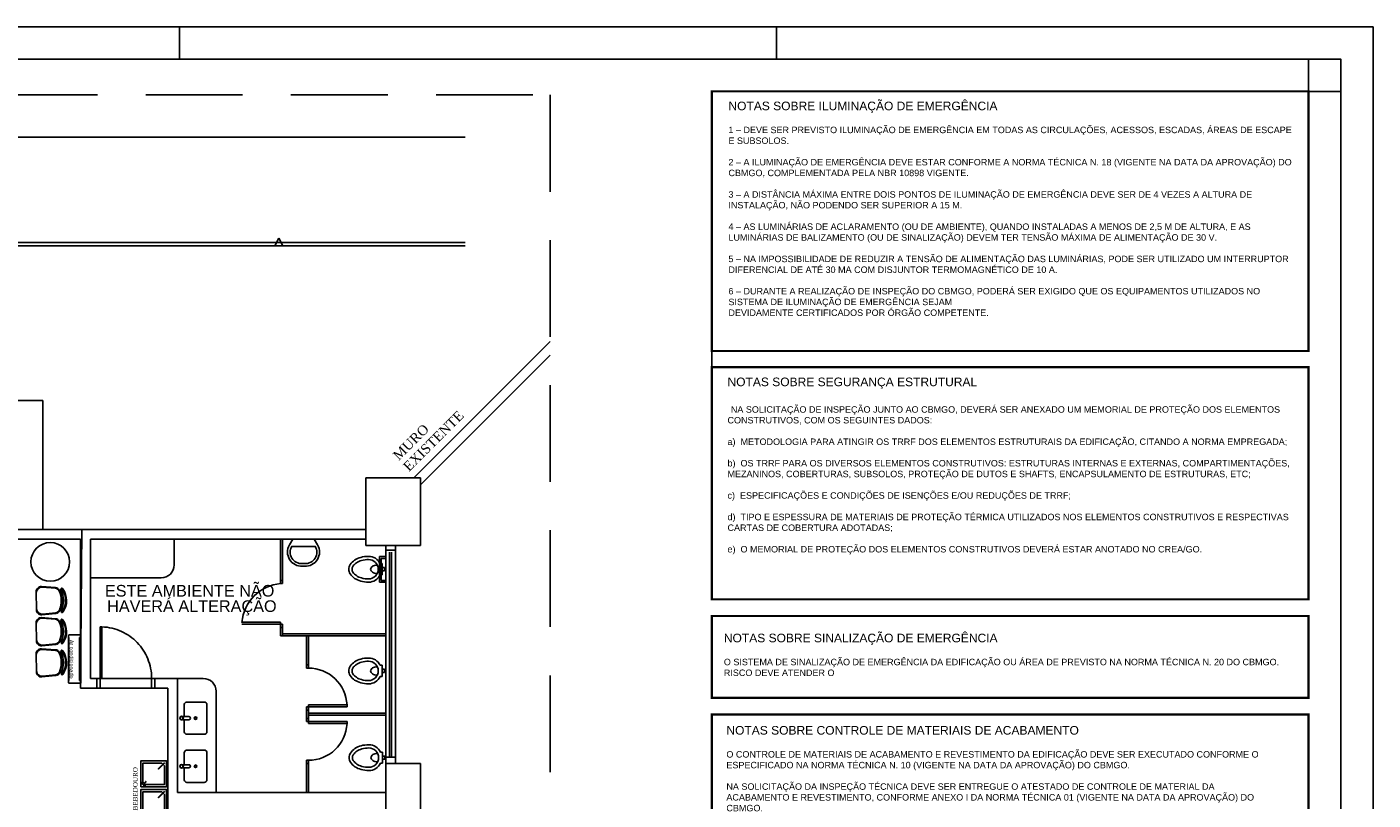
# Model space of a CAD drawing. Header units: millimetres. Extents: x 0 to 1189, y 0 to 841.
# Tile 58 of 58: x 772 to 1189, y 601 to 841. Entities that reach past the tile are written whole.
import ezdxf
from ezdxf.enums import TextEntityAlignment as Align

# ---------------------------------------------------------------- set-up
doc = ezdxf.new("R2010")
doc.units = ezdxf.units.MM
doc.header["$LTSCALE"] = 8
for name, pattern in [('DASHED2', [9.525, 6.35, -3.175]), ('HIDDEN', [0.375, 0.25, -0.125]), ('HIDDENX2', [0.75, 0.5, -0.25])]:
    doc.linetypes.add(name, pattern=pattern)
for name, color, linetype in [('- LAYOUT', 8, 'Continuous'), ('- TEXTOS', 8, 'Continuous'), ('ARQ_ALV_ALT', 8, 'Continuous'), ('ARQ_ESQ_POR', 8, 'Continuous'), ('ARQ_EST_PIL', 8, 'Continuous'), ('ARQ_LAY_EQP', 8, 'Continuous'), ('ARQ_LAY_HID', 8, 'Continuous'), ('ARQ_LAY_MOB', 8, 'Continuous'), ('ARQ_PIS_DSN', 8, 'Continuous'), ('ARQ_PRJ_GER', 8, 'DASHED2'), ('ARQ_TXT_AMB', 8, 'Continuous'), ('ARQ_TXT_GER', 8, 'Continuous'), ('ARQ_VIS_004', 8, 'Continuous'), ('H-FOLHAS', 7, 'Continuous'), ('HID-PRANCHA', 30, 'Continuous'), ('INC_NOTAS', 3, 'Continuous')]:
    doc.layers.add(name, color=color, linetype=linetype)
for name, color, linetype, plot in [('ARQ_DEL_AMB', 8, 'Continuous', False), ('HID-PRANCHA-MODEL', 30, 'Continuous', False), ('HID-VIEWPORT', 252, 'Continuous', False), ('INC_LOCAÇÃO DE DETALHES', 254, 'Continuous', False)]:
    doc.layers.add(name, color=color, linetype=linetype, plot=plot)
doc.styles.add('ARIAL', font='arial.ttf')
doc.styles.add('DUTCH', font='dutch.ttf', dxfattribs={"height": 0.16})
doc.styles.add('PADRAO', font='ROMANS.shx')
doc.styles.add('Texto Cota', font='arial.ttf')

# ---------------------------------------------------------------- blocks, each defined once
blk = doc.blocks.new('AREA')
at = {"style": 'Texto Cota'}
for tag, p in [('AREAS:COMODO', (0, 1.75)), ('AREAS:VALOR', (0, -1.25))]:
    blk.add_attdef(tag, text='', height=2.5, dxfattribs=at).set_placement(p, align=Align.MIDDLE_CENTER)
blk = doc.blocks.new('v bjhbjhgjhjh')
for p, q in [((0.016, 0.024), (0.116, 0.024)), ((0.138, 0), (0.138, 0)), ((0, -0.024), (0, -0.024)), ((0.016, -0.024), (0.114, -0.024)), ((0.114, -0.024), (0.114, -0.024))]:
    blk.add_line(p, q)
for radius in [0.0287, 0.0238]:
    blk.add_circle((0, 0), radius)
blk.add_arc((0.114, 0), 0.0238, 269.9522, 95.8898)
blk = doc.blocks.new('*E38')
at = {"layer": 'HID-PRANCHA-MODEL'}
for points in [[(1154, 821), (0, 821)], [(1154, 0), (1154, 821)]]:
    blk.add_lwpolyline(points, dxfattribs=at)
blk = doc.blocks.new('A0')
at = {"layer": 'HID-PRANCHA', "color": 254}
for p, q in [((81.9, 84.1), (81.9, 83.1)), ((100.4, 84.1), (100.4, 83.1))]:
    blk.add_line(p, q, dxfattribs=at)
blk.add_lwpolyline([(0, 0), (118.9, 0), (118.9, 84.1), (0, 84.1)], close=True, dxfattribs=at)
at = {"layer": 'HID-PRANCHA'}
blk.add_lwpolyline([(2.5, 1), (117.9, 1), (117.9, 83.1), (2.5, 83.1)], close=True, dxfattribs=at)
blk = doc.blocks.new('A0 ABNT')
at = {"layer": 'HID-PRANCHA'}
blk.add_blockref('A0', (0, 0), dxfattribs=at)

msp = doc.modelspace()

# ---------------------------------------------------------------- hatches: boundary and pattern name
at = {"layer": 'ARQ_LAY_MOB', "lineweight": -3}
h = msp.add_hatch(color=256, dxfattribs=at)
h.dxf.hatch_style = 1
h.set_gradient(color1=(46, 46, 46), color2=(99, 99, 99), one_color=1, tint=0.39, name='SPHERICAL')
h.paths.add_polyline_path([(782.5, 666.54, 0.127413), (782.41, 666.62, 0.605717), (782.13, 666.4, -0.237888), (782.23, 659.88, 0.605717), (782.52, 659.67, 0.127402), (782.61, 659.75, 0.323091)])

# ---------------------------------------------------------------- linework, layer by layer
at = {"layer": '- LAYOUT'}
msp.add_circle((778.88, 675.09), 6, dxfattribs=at)
msp.add_line((984, 735.47), (984, 745.47))
for points in [[(806.96, 605.35), (806.96, 613.35), (814.96, 613.35), (814.96, 605.35)], [(807.62, 606.85), (807.62, 612.69), (813.46, 612.69), (814.29, 611.85), (814.29, 606.02), (808.46, 606.02)], [(812.46, 610.76), (812.36, 610.86), (814.25, 612.74), (814.34, 612.65)], [(807.66, 605.96), (807.57, 606.06), (808.51, 607), (808.6, 606.91)], [(806.96, 596.48), (806.96, 604.48), (814.96, 604.48), (814.96, 596.48)], [(807.62, 597.98), (807.62, 603.82), (813.46, 603.82), (814.29, 602.98), (814.29, 597.15), (808.46, 597.15)], [(812.46, 601.89), (812.36, 601.99), (814.25, 603.87), (814.34, 603.78)]]:
    msp.add_lwpolyline(points, close=True)
for centre in [(807.37, 606.44), (808.1, 605.78)]:
    msp.add_circle(centre, 0.224)
at = {"layer": 'ARQ_ALV_ALT'}
for p, q in [((891.59, 701.15), (933.85, 743.41)), ((893.71, 699.03), (933.85, 739.17)), ((756.56, 685.15), (876.71, 685.15)), ((756.56, 682.15), (788.31, 682.15)), ((788.31, 635.95), (788.31, 682.15)), ((791.31, 682.15), (876.71, 682.15)), ((791.31, 638.95), (791.31, 682.15)), ((882.91, 680.15), (882.91, 612.55)), ((885.91, 678.75), (882.91, 678.75)), ((885.91, 680.15), (885.91, 612.55)), ((791.31, 638.95), (793.31, 638.95)), ((793.31, 635.95), (793.31, 638.95)), ((811.31, 635.95), (811.31, 638.95)), ((811.31, 638.95), (818.31, 638.95)), ((818.31, 638.95), (818.31, 603.55)), ((788.31, 635.95), (793.31, 635.95)), ((811.31, 635.95), (815.31, 635.95)), ((815.31, 567.55), (815.31, 635.95)), ((882.91, 614.55), (885.91, 614.55)), ((882.91, 612.55), (885.91, 612.55)), ((818.31, 603.55), (882.91, 603.55))]:
    msp.add_line(p, q, dxfattribs=at)
at = {"layer": 'ARQ_DEL_AMB'}
for p, q in [((776.56, 725.12), (442.89, 725.12)), ((776.56, 685.15), (776.56, 725.12)), ((444.71, 685.15), (788.66, 685.15)), ((688.76, 685.15), (776.56, 685.15)), ((788.66, 685.15), (788.31, 635.95)), ((788.31, 635.95), (815.31, 635.95)), ((815.31, 635.95), (815.31, 567.55))]:
    msp.add_line(p, q, dxfattribs=at)
at = {"layer": 'ARQ_ESQ_POR'}
for p, q in [((850.31, 682.15), (850.31, 669.35)), ((850.91, 682.15), (850.91, 669.35)), ((850.31, 669.35), (850.91, 669.35)), ((850.31, 668.35), (850.31, 669.35)), ((850.31, 668.35), (850.91, 668.35)), ((850.91, 668.35), (850.91, 669.35)), ((850.31, 656.35), (838.32, 656.35)), ((850.31, 655.75), (838.32, 655.75)), ((850.31, 654.75), (850.31, 656.35)), ((850.31, 654.75), (850.31, 655.75)), ((850.31, 655.75), (850.91, 655.75)), ((850.91, 654.75), (850.91, 655.75)), ((794.31, 638.95), (794.31, 654.94)), ((794.91, 654.94), (794.31, 654.94)), ((794.91, 638.95), (794.91, 654.94)), ((850.31, 654.75), (850.91, 654.75)), ((850.31, 654.75), (850.31, 652.15)), ((850.31, 652.15), (882.91, 652.15)), ((850.91, 654.75), (850.91, 652.15)), ((850.91, 652.75), (882.91, 652.75)), ((858.31, 643.15), (858.31, 652.15)), ((858.91, 643.15), (858.91, 652.15)), ((858.31, 643.15), (858.91, 643.15)), ((858.31, 642.15), (858.31, 643.15)), ((858.91, 642.15), (858.91, 643.15)), ((793.31, 638.95), (794.91, 638.95)), ((794.31, 635.95), (794.31, 638.95)), ((810.31, 635.95), (810.31, 638.95)), ((810.31, 638.95), (811.31, 638.95)), ((858.31, 642.15), (858.91, 642.15)), ((793.31, 635.95), (794.31, 635.95)), ((810.31, 635.95), (811.31, 635.95)), ((858.91, 630.75), (870.89, 630.75)), ((858.91, 629.15), (858.91, 630.75)), ((870.89, 630.75), (870.89, 630.15)), ((858.31, 630.15), (858.91, 630.15)), ((858.31, 629.15), (858.31, 630.15)), ((858.31, 629.15), (858.91, 629.15)), ((858.31, 629.15), (858.31, 626.55)), ((858.31, 626.55), (858.91, 626.55)), ((858.31, 626.55), (858.31, 625.55)), ((858.91, 630.15), (870.89, 630.15)), ((858.91, 629.15), (858.91, 626.55)), ((858.91, 628.15), (882.91, 628.15)), ((858.91, 627.55), (882.91, 627.55)), ((858.91, 626.55), (858.91, 624.95)), ((858.31, 625.55), (858.91, 625.55)), ((858.91, 625.55), (870.89, 625.55)), ((858.91, 624.95), (870.89, 624.95)), ((870.89, 624.95), (870.89, 625.55)), ((858.31, 613.55), (858.31, 612.55)), ((858.31, 613.55), (858.91, 613.55)), ((858.91, 613.55), (858.91, 612.55)), ((858.31, 612.55), (858.91, 612.55)), ((858.31, 612.55), (858.31, 603.55)), ((858.91, 612.55), (858.91, 603.55))]:
    msp.add_line(p, q, dxfattribs=at)
for centre, radius, start, end in [((851.45, 655.22), 13.17, 94.9613, 175.1104), ((858.91, 630.15), 12, 2.866, 90), ((858.91, 625.55), 12, 270, 357.134)]:
    msp.add_arc(centre, radius, start, end, dxfattribs=at)
at = {"layer": 'ARQ_EST_PIL'}
for p, q in [((893.71, 701.15), (876.71, 701.15)), ((876.71, 701.15), (876.71, 680.15)), ((893.71, 680.15), (893.71, 701.15)), ((876.71, 680.15), (893.71, 680.15)), ((882.91, 612.55), (893.71, 612.55)), ((882.91, 591.55), (882.91, 612.55)), ((893.71, 612.55), (893.71, 591.55))]:
    msp.add_line(p, q, dxfattribs=at)
at = {"layer": 'ARQ_LAY_EQP'}
for p, q in [((854.08, 682.15), (853.03, 680.33)), ((860.71, 682.15), (854.08, 682.15)), ((860.71, 682.15), (861.76, 680.33)), ((861.04, 679.91), (853.75, 679.91)), ((880.91, 676.75), (880.91, 668.75)), ((882.91, 676.75), (880.91, 676.75)), ((881.51, 676.15), (881.51, 669.35)), ((882.91, 676.15), (881.51, 676.15)), ((857.74, 674.56), (857.05, 674.56)), ((857.74, 673.73), (857.05, 673.73)), ((881.16, 674.56), (881.76, 674.56)), ((881.76, 671.07), (881.76, 674.56)), ((881.76, 673.31), (882.46, 673.31)), ((881.76, 672.31), (882.46, 672.31)), ((882.46, 672.31), (882.46, 673.31)), ((882.91, 668.75), (880.91, 668.75)), ((881.16, 671.07), (881.76, 671.07)), ((882.91, 669.35), (881.51, 669.35)), ((881.16, 643.03), (881.76, 643.03)), ((881.76, 639.54), (881.76, 643.03)), ((881.16, 639.54), (881.76, 639.54)), ((881.76, 641.78), (882.46, 641.78)), ((881.76, 640.78), (882.46, 640.78)), ((882.46, 640.78), (882.46, 641.78)), ((881.27, 616.12), (881.87, 616.12)), ((881.87, 612.64), (881.87, 616.12)), ((881.87, 614.88), (882.57, 614.88)), ((881.87, 613.88), (882.57, 613.88)), ((882.57, 613.88), (882.57, 614.88)), ((881.27, 612.64), (881.87, 612.64))]:
    msp.add_line(p, q, dxfattribs=at)
for points in [[(877.56, 676.81, 0.066402), (875.13, 676.49, 0.078959), (873.25, 675.64, 0.107161), (871.87, 674.25, 0.141785), (871.46, 672.81, 0.141785), (871.87, 671.38, 0.107161), (873.25, 669.99, 0.078959), (875.13, 669.14, 0.066402), (877.56, 668.81, 0.066402)], [(877.56, 675.81, 0.066402), (875.39, 675.53, 0.078959), (873.79, 674.81, 0.107161), (872.72, 673.71, 0.141785), (872.46, 672.81, 0.141785), (872.72, 671.92, 0.107161), (873.79, 670.82, 0.078959), (875.39, 670.1, 0.066402), (877.56, 669.81, 0.066402)], [(880.26, 674.12, 0.064559), (879.44, 674.02, 0.077436), (878.81, 673.74, 0.107172), (878.34, 673.28, 0.145191), (878.21, 672.81, 0.145191), (878.34, 672.35, 0.107172), (878.81, 671.89, 0.077436), (879.44, 671.61, 0.064559), (880.26, 671.51, 0.064559)], [(877.56, 645.28, 0.066402), (875.13, 644.96, 0.078959), (873.25, 644.11, 0.107161), (871.87, 642.71, 0.141785), (871.46, 641.28, 0.141785), (871.87, 639.85, 0.107161), (873.25, 638.45, 0.078959), (875.13, 637.61, 0.066402), (877.56, 637.28, 0.066402)], [(877.56, 644.28, 0.066402), (875.39, 643.99, 0.078959), (873.79, 643.27, 0.107161), (872.72, 642.18, 0.141785), (872.46, 641.28, 0.141785), (872.72, 640.38, 0.107161), (873.79, 639.29, 0.078959), (875.39, 638.57, 0.066402), (877.56, 638.28, 0.066402)], [(880.26, 642.59, 0.064559), (879.44, 642.48, 0.077436), (878.81, 642.21, 0.107172), (878.34, 641.75, 0.145191), (878.21, 641.28, 0.145191), (878.34, 640.82, 0.107172), (878.81, 640.36, 0.077436), (879.44, 640.08, 0.064559), (880.26, 639.97, 0.064559)], [(820.44, 627.1), (820.44, 630.82, -0.414214), (821.24, 631.62), (826.64, 631.62, -0.414214), (827.44, 630.82), (827.44, 622.42, -0.414214), (826.64, 621.62), (821.24, 621.62, -0.414214), (820.44, 622.42), (820.44, 626.15)], [(877.67, 618.38, 0.066402), (875.24, 618.06, 0.078959), (873.36, 617.21, 0.107161), (871.99, 615.81, 0.141785), (871.57, 614.38, 0.141785), (871.99, 612.95, 0.107161), (873.36, 611.55, 0.078959), (875.24, 610.71, 0.066402), (877.67, 610.38, 0.066402)], [(820.44, 612.19), (820.44, 615.91, -0.414214), (821.24, 616.71), (826.64, 616.71, -0.414214), (827.44, 615.91), (827.44, 607.51, -0.414214), (826.64, 606.71), (821.24, 606.71, -0.414214), (820.44, 607.51), (820.44, 611.24)], [(877.67, 617.38, 0.066402), (875.5, 617.09, 0.078959), (873.91, 616.37, 0.107161), (872.83, 615.28, 0.141785), (872.57, 614.38, 0.141785), (872.83, 613.48, 0.107161), (873.91, 612.39, 0.078959), (875.5, 611.67, 0.066402), (877.67, 611.38, 0.066402)], [(880.37, 615.69, 0.064559), (879.55, 615.58, 0.077436), (878.92, 615.31, 0.107172), (878.46, 614.85, 0.145191), (878.32, 614.38, 0.145191), (878.46, 613.92, 0.107172), (878.92, 613.46, 0.077436), (879.55, 613.18, 0.064559), (880.37, 613.07, 0.064559)]]:
    msp.add_lwpolyline(points, format="xyb", dxfattribs=at)
for centre, radius in [((823.94, 626.62), 0.392), ((823.94, 626.62), 0.292), ((823.94, 611.71), 0.392), ((823.94, 611.71), 0.292)]:
    msp.add_circle(centre, radius, dxfattribs=at)
for centre, radius, start, end in [((856.83, 678.12), 4.39, 149.7586, 272.8364), ((857.96, 678.12), 4.39, 267.1636, 30.2414), ((856.83, 678.12), 3.57, 149.7586, 272.8364), ((857.96, 678.12), 3.57, 267.1636, 30.2414), ((877.56, 672.81), 4, 25.8419, 90), ((877.56, 672.81), 3, 270, 90), ((877.56, 672.81), 4, 270, 334.1581), ((877.56, 641.28), 4, 25.8419, 90), ((877.56, 641.28), 3, 270, 90), ((877.56, 641.28), 4, 270, 334.1581), ((877.67, 614.38), 4, 25.8419, 90), ((877.67, 614.38), 3, 270, 90), ((877.67, 614.38), 4, 270, 334.1581)]:
    msp.add_arc(centre, radius, start, end, dxfattribs=at)
at = {"layer": 'ARQ_LAY_HID'}
for p, q in [((817.31, 674.15), (817.31, 682.15)), ((791.31, 670.15), (813.31, 670.15)), ((818.31, 638.95), (826.31, 638.95)), ((830.31, 634.95), (830.31, 603.55))]:
    msp.add_line(p, q, dxfattribs=at)
for centre, start, end in [((813.31, 674.15), 270, 0), ((826.31, 634.95), 0, 90)]:
    msp.add_arc(centre, 4, start, end, dxfattribs=at)
at = {"layer": 'ARQ_LAY_MOB', "linetype": 'ByBlock'}
for p, q in [((774.51, 665.8), (774.6, 660.23)), ((776.16, 667.43), (780.54, 667.1)), ((776.36, 667.22), (780.46, 666.91)), ((782.47, 663.49), (782.94, 663.5)), ((782.48, 662.79), (782.95, 662.8)), ((774.51, 656.17), (774.6, 650.6)), ((776.16, 657.8), (780.54, 657.47)), ((776.3, 658.66), (780.66, 659.12)), ((776.36, 657.59), (780.46, 657.28)), ((776.49, 658.87), (780.58, 659.32)), ((782.47, 653.86), (782.94, 653.87)), ((782.48, 653.16), (782.95, 653.17)), ((776.16, 648.17), (780.54, 647.84)), ((776.3, 649.03), (780.66, 649.49)), ((776.36, 647.96), (780.46, 647.65)), ((776.49, 649.24), (780.58, 649.69)), ((774.51, 646.54), (774.6, 640.97)), ((782.47, 644.23), (782.94, 644.24)), ((782.48, 643.53), (782.95, 643.54)), ((776.3, 639.4), (780.66, 639.86)), ((776.49, 639.61), (780.58, 640.06))]:
    msp.add_line(p, q, dxfattribs=at)
for points in [[(782.23, 659.88, 0.237888), (782.13, 666.4, -0.605717), (782.41, 666.62, -0.122717), (782.5, 666.54, -0.323529), (782.61, 659.74, -0.122717), (782.52, 659.67, -0.605717)], [(782.23, 650.25, 0.237888), (782.13, 656.77, -0.605717), (782.41, 656.99, -0.122717), (782.5, 656.91, -0.323529), (782.61, 650.11, -0.122717), (782.52, 650.04, -0.605717)], [(782.23, 640.62, 0.237888), (782.13, 647.14, -0.605717), (782.41, 647.36, -0.122717), (782.5, 647.28, -0.323529), (782.61, 640.48, -0.122717), (782.52, 640.41, -0.605717)]]:
    msp.add_lwpolyline(points, format="xyb", close=True, dxfattribs=at)
for centre, radius, start, end in [((776.11, 665.83), 1.6, 88.3306, 180.8998), ((776.29, 665.45), 1.77, 87.6476, 175.3073), ((780.35, 665.51), 1.4, 25.1637, 85.5999), ((780.44, 665.71), 1.4, 27.2951, 85.7786), ((775.06, 663.03), 7.24, 336.6359, 25.1637), ((775.24, 663.03), 7.24, 334.5045, 27.2951), ((782.42, 666.78), 0.156, 45.5743, 241.0889), ((782.3, 666.39), 0.25, 37.7697, 65.7543), ((782.3, 666.39), 0.55, 37.4427, 65.7543), ((777.85, 663.07), 6.1, 325.0236, 36.776), ((776.36, 660.64), 1.77, 186.4923, 274.152), ((776.2, 660.26), 1.6, 180.8998, 273.469), ((780.43, 660.71), 1.4, 276.1997, 336.6359), ((780.52, 660.51), 1.4, 276.0211, 334.5045), ((782.53, 659.5), 0.156, 120.7107, 316.2253), ((782.41, 659.89), 0.55, 296.0453, 324.3569), ((776.11, 656.2), 1.6, 88.3306, 180.8998), ((776.29, 655.82), 1.77, 87.6476, 175.3073), ((780.35, 655.88), 1.4, 25.1637, 85.5999), ((780.44, 656.08), 1.4, 27.2951, 85.7786), ((775.06, 653.4), 7.24, 336.6359, 25.1637), ((775.24, 653.4), 7.24, 334.5045, 27.2951), ((782.42, 657.15), 0.156, 45.5743, 241.0889), ((782.3, 656.76), 0.25, 37.7697, 65.7543), ((782.3, 656.76), 0.55, 37.4427, 65.7543), ((777.85, 653.44), 6.1, 325.0236, 36.776), ((776.11, 646.57), 1.6, 88.3306, 180.8998), ((776.29, 646.19), 1.77, 87.6476, 175.3073), ((776.36, 651.01), 1.77, 186.4923, 274.152), ((776.2, 650.63), 1.6, 180.8998, 273.469), ((780.35, 646.25), 1.4, 25.1637, 85.5999), ((780.44, 646.45), 1.4, 27.2951, 85.7786), ((780.43, 651.08), 1.4, 276.1997, 336.6359), ((780.52, 650.88), 1.4, 276.0211, 334.5045), ((775.24, 643.77), 7.24, 334.5045, 27.2951), ((782.42, 647.52), 0.156, 45.5743, 241.0889), ((782.53, 649.87), 0.156, 120.7107, 316.2253), ((782.3, 647.13), 0.25, 37.7697, 65.7543), ((782.3, 647.13), 0.55, 37.4427, 65.7543), ((782.41, 650.26), 0.55, 296.0453, 324.3569), ((777.85, 643.81), 6.1, 325.0236, 36.776), ((775.06, 643.77), 7.24, 336.6359, 25.1637), ((776.36, 641.38), 1.77, 186.4923, 274.152), ((776.2, 641), 1.6, 180.8998, 273.469), ((780.43, 641.45), 1.4, 276.1997, 336.6359), ((780.52, 641.25), 1.4, 276.0211, 334.5045), ((782.53, 640.24), 0.156, 120.7107, 316.2253), ((782.41, 640.63), 0.55, 296.0453, 324.3569)]:
    msp.add_arc(centre, radius, start, end, dxfattribs=at)
at = {"layer": 'ARQ_PIS_DSN'}
for p, q in [((43.51, 806.77), (907.47, 806.77)), ((442.89, 725.12), (776.56, 725.12)), ((776.56, 725.12), (776.56, 685.15)), ((794.31, 638.95), (810.31, 638.95))]:
    msp.add_line(p, q, dxfattribs=at)
at = {"layer": 'ARQ_PRJ_GER', "linetype": 'HIDDEN', "ltscale": 15}
for p, q in [((43.51, 819.9), (933.85, 819.9)), ((933.85, 819.9), (933.85, 397.4))]:
    msp.add_line(p, q, dxfattribs=at)
at = {"layer": 'ARQ_PRJ_GER', "ltscale": 10}
for p, q in [((884.11, 678.15), (884.11, 614.55)), ((884.71, 678.15), (884.71, 614.55))]:
    msp.add_line(p, q, dxfattribs=at)
at = {"layer": 'ARQ_PRJ_GER'}
msp.add_arc((794.31, 638.95), 16, 0, 87.8509, dxfattribs=at)
at = {"layer": 'ARQ_VIS_004'}
for p, q in [((609.03, 773.12), (907.47, 773.12)), ((610.93, 774.12), (907.47, 774.12)), ((849.74, 775.52), (848.54, 773.12)), ((849.74, 775.52), (850.94, 773.12)), ((784.55, 651.6), (784.55, 652.24)), ((784.65, 651.6), (784.55, 651.6)), ((784.65, 651.47), (784.55, 651.47)), ((784.55, 651.47), (784.55, 638.42)), ((784.59, 651.6), (784.59, 651.6)), ((784.59, 651.47), (784.59, 651.6)), ((784.6, 651.6), (784.6, 651.6)), ((784.6, 651.47), (784.6, 651.6)), ((784.62, 651.38), (784.65, 651.38)), ((784.62, 651.38), (784.62, 638.52)), ((784.65, 651.6), (784.65, 651.6)), ((784.65, 651.38), (784.65, 651.6)), ((784.74, 652.44), (788.35, 652.44)), ((787.97, 651.6), (787.97, 649.73)), ((788.35, 651.6), (787.97, 651.6)), ((788.31, 651.56), (788.01, 651.56)), ((788.01, 651.56), (788.01, 649.77)), ((788.15, 651.56), (788.15, 651.6)), ((788.31, 651.56), (788.31, 649.77)), ((788.31, 651.36), (788.35, 651.36)), ((788.35, 652.44), (788.35, 637.44)), ((787.97, 640.15), (787.97, 649.73)), ((788.31, 649.77), (788.01, 649.77)), ((788.31, 649.69), (788.01, 649.69)), ((788.01, 642.61), (788.01, 649.69)), ((788.01, 647.99), (788.31, 647.99)), ((788.01, 647.95), (788.35, 647.95)), ((788.01, 647.31), (788.35, 647.31)), ((788.01, 647.27), (788.31, 647.27)), ((788.22, 647.95), (788.22, 647.31)), ((788.31, 647.99), (788.31, 649.69)), ((788.31, 642.61), (788.31, 647.27)), ((788.32, 647.95), (788.32, 647.31)), ((787.97, 640.15), (787.97, 638.29)), ((788.01, 642.61), (788.31, 642.61)), ((788.01, 642.57), (788.35, 642.57)), ((788.01, 641.93), (788.01, 642.57)), ((788.01, 641.93), (788.35, 641.93)), ((788.01, 641.89), (788.31, 641.89)), ((788.01, 640.19), (788.01, 641.89)), ((788.31, 640.19), (788.01, 640.19)), ((788.31, 640.11), (788.01, 640.11)), ((788.01, 640.11), (788.01, 638.33)), ((788.15, 640.19), (788.15, 640.15)), ((788.15, 640.11), (788.15, 640.15)), ((788.22, 641.93), (788.22, 642.57)), ((788.31, 640.19), (788.31, 641.89)), ((788.31, 640.39), (788.35, 640.39)), ((788.31, 640.11), (788.31, 638.33)), ((788.31, 639.91), (788.35, 639.91)), ((788.32, 641.93), (788.32, 642.57)), ((784.65, 638.42), (784.55, 638.42)), ((784.55, 638.29), (784.55, 637.63)), ((784.65, 638.29), (784.55, 638.29)), ((784.59, 638.42), (784.59, 638.29)), ((784.59, 638.3), (784.59, 638.29)), ((784.6, 638.42), (784.6, 638.29)), ((784.6, 638.3), (784.6, 638.29)), ((784.62, 638.52), (784.65, 638.52)), ((784.65, 638.52), (784.65, 638.29)), ((784.74, 637.44), (788.35, 637.44)), ((788.35, 638.29), (787.97, 638.29)), ((788.31, 638.33), (788.01, 638.33))]:
    msp.add_line(p, q, dxfattribs=at)
for centre, start, end in [((784.74, 652.24), 90, 180), ((784.74, 637.63), 180, 270)]:
    msp.add_arc(centre, 0.193, start, end, dxfattribs=at)
at = {"layer": 'HID-VIEWPORT', "linetype": 'Continuous'}
msp.add_lwpolyline([(25, 10), (1179, 10), (1179, 831), (25, 831)], close=True, dxfattribs=at)
at = {"layer": 'INC_LOCAÇÃO DE DETALHES'}
for points in [[(1179, 831), (1169, 831)], [(1169, 831), (1169, 821), (1179, 821)], [(1179, 821), (1179, 831)]]:
    msp.add_lwpolyline(points, dxfattribs=at)
at = {"layer": 'INC_NOTAS', "color": 9, "linetype": 'HIDDENX2', "const_width": 0.667}
for points in [[(984, 821), (1169, 821), (1169, 740.47), (984, 740.47)], [(984, 735.47), (1169, 735.47), (1169, 663.47), (984, 663.47)], [(984, 658.33), (1169, 658.33), (1169, 632.92), (984, 632.92)], [(984, 627.78), (1169, 627.78), (1169, 593.43), (984, 593.43)]]:
    msp.add_lwpolyline(points, close=True, dxfattribs=at)

# ---------------------------------------------------------------- block references
at = {"layer": 'ARQ_LAY_EQP', "xscale": -20, "yscale": 20, "zscale": 20, "rotation": 180}
for p in [(819.58, 626.63), (819.58, 611.71)]:
    msp.add_blockref('v bjhbjhgjhjh', p, dxfattribs=at)
at = {"layer": 'ARQ_TXT_AMB', "linetype": 'Continuous', "lineweight": -3}
ref = msp.add_blockref('AREA', (822.79, 664.04), dxfattribs=dict(at, xscale=1.199999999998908, yscale=1.199999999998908, zscale=1.199999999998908))
ref.add_attrib('AREAS:VALOR', 'HAVERÁ ALTERAÇÃO', dxfattribs={"layer": '0', "height": 3.6, "style": 'Texto Cota'}).set_placement((822.79, 661.37), align=Align.MIDDLE_CENTER)
ref.add_attrib('AREAS:COMODO', 'ESTE AMBIENTE NÃO ', dxfattribs={"layer": '0', "height": 3.6, "style": 'Texto Cota'}).set_placement((822.79, 666.14), align=Align.MIDDLE_CENTER)
at = {"layer": 'H-FOLHAS'}
msp.add_blockref('*E38', (25, 10), dxfattribs=at)
at = {"layer": 'HID-PRANCHA', "xscale": 10, "yscale": 10, "zscale": 10}
msp.add_blockref('A0 ABNT', (0, 0), dxfattribs=at)

# ---------------------------------------------------------------- texts
at = {"layer": '- TEXTOS', "style": 'DUTCH'}
msp.add_text('BEBEDOURO', height=1.44, rotation=90, dxfattribs=at).set_placement((805.95, 598.01))
at = {"layer": 'ARQ_TXT_GER', "style": 'DUTCH'}
for s, p in [('EXISTENTE', (890.12, 702.91)), ('MURO ', (886.93, 706.36))]:
    msp.add_text(s, height=3, rotation=45, dxfattribs=at).set_placement(p)
at = {"layer": 'ARQ_TXT_GER', "insert": (786.11, 650.93), "char_height": 1.2, "attachment_point": 1, "rotation": 270, "style": 'ARIAL'}
msp.add_mtext_dynamic_manual_height_columns('Ar condicionado', width=12.4479, gutter_width=20, heights=[0], dxfattribs=at)
at = {"layer": 'INC_NOTAS', "attachment_point": 1, "style": 'PADRAO'}
for s, insert, char_height, width in [('{\\fArial|b0|i0|c0|p34;\\H1.3333x;\\C1;NOTAS SOBRE ILUMINAÇÃO DE EMERGÊNCIA\\P\\H0.75x;\\C256;\\P1 – DEVE SER PREVISTO ILUMINAÇÃO DE EMERGÊNCIA EM TODAS AS CIRCULAÇÕES, ACESSOS, ESCADAS, ÁREAS DE ESCAPE E SUBSOLOS.\\P\\P2 – A ILUMINAÇÃO DE EMERGÊNCIA DEVE ESTAR CONFORME A NORMA TÉCNICA N. 18 (VIGENTE NA DATA DA APROVAÇÃO) DO CBMGO, COMPLEMENTADA PELA NBR 10898 VIGENTE.\\P\\P3 – A DISTÂNCIA MÁXIMA ENTRE DOIS PONTOS DE ILUMINAÇÃO DE EMERGÊNCIA DEVE SER DE 4 VEZES A ALTURA DE INSTALAÇÃO, NÃO PODENDO SER SUPERIOR A 15 M.\\P\\P4 – AS LUMINÁRIAS DE ACLARAMENTO (OU DE AMBIENTE), QUANDO INSTALADAS A MENOS DE 2,5 M DE ALTURA, E AS LUMINÁRIAS DE BALIZAMENTO (OU DE SINALIZAÇÃO) DEVEM TER TENSÃO MÁXIMA DE ALIMENTAÇÃO DE 30 V.\\P\\P5 – NA IMPOSSIBILIDADE DE REDUZIR A TENSÃO DE ALIMENTAÇÃO DAS LUMINÁRIAS, PODE SER UTILIZADO UM INTERRUPTOR DIFERENCIAL DE ATÉ 30 MA COM DISJUNTOR TERMOMAGNÉTICO DE 10 A.\\P\\P6 – DURANTE A REALIZAÇÃO DE INSPEÇÃO DO CBMGO, PODERÁ SER EXIGIDO QUE OS EQUIPAMENTOS UTILIZADOS NO SISTEMA DE ILUMINAÇÃO DE EMERGÊNCIA SEJAM\\PDEVIDAMENTE CERTIFICADOS POR ÓRGÃO COMPETENTE.}', (989.14, 817.83), 2, 174.5441), ('{\\fArial|b0|i0|c0|p34;\\C1;NOTAS SOBRE SEGURANÇA ESTRUTURAL\\P\\C256;\\P \\H0.75002x;NA SOLICITAÇÃO DE INSPEÇÃO JUNTO AO CBMGO, DEVERÁ SER ANEXADO UM MEMORIAL DE PROTEÇÃO DOS ELEMENTOS CONSTRUTIVOS, COM OS SEGUINTES DADOS: \\P\\Pa)  METODOLOGIA PARA ATINGIR OS TRRF DOS ELEMENTOS ESTRUTURAIS DA EDIFICAÇÃO, CITANDO A NORMA EMPREGADA;\\P\\Pb)  OS TRRF PARA OS DIVERSOS ELEMENTOS CONSTRUTIVOS: ESTRUTURAS INTERNAS E EXTERNAS, COMPARTIMENTAÇÕES, MEZANINOS, COBERTURAS, SUBSOLOS, PROTEÇÃO DE DUTOS E SHAFTS, ENCAPSULAMENTO DE ESTRUTURAS, ETC; \\P\\Pc)  ESPECIFICAÇÕES E CONDIÇÕES DE ISENÇÕES E/OU REDUÇÕES DE TRRF; \\P\\Pd)  TIPO E ESPESSURA DE MATERIAIS DE PROTEÇÃO TÉRMICA UTILIZADOS NOS ELEMENTOS CONSTRUTIVOS E RESPECTIVAS CARTAS DE COBERTURA ADOTADAS; \\P\\Pe)  O MEMORIAL DE PROTEÇÃO DOS ELEMENTOS CONSTRUTIVOS DEVERÁ ESTAR ANOTADO NO CREA/GO.}', (988.85, 732.25), 2.6666, 180.1475), ('{\\fArial|b0|i0|c0|p34;\\H1.3333x;\\C1;NOTAS SOBRE SINALIZAÇÃO DE EMERGÊNCIA \\P\\H0.75x;\\C256;\\PO SISTEMA DE SINALIZAÇÃO DE EMERGÊNCIA DA EDIFICAÇÃO OU ÁREA DE PREVISTO NA NORMA TÉCNICA N. 20 DO CBMGO. RISCO DEVE ATENDER O}', (987.72, 652.82), 2, 177.3962)]:
    msp.add_mtext(s, dxfattribs=dict(at, insert=insert, char_height=char_height, width=width))
at = {"layer": 'INC_NOTAS', "insert": (988.51, 624.19), "char_height": 2, "attachment_point": 1, "style": 'PADRAO'}
msp.add_mtext_dynamic_manual_height_columns('{\\fArial|b0|i0|c0|p34;\\H1.3333x;\\C1;NOTAS SOBRE CONTROLE DE MATERIAIS DE ACABAMENTO\\C256;\\P\\H0.75x;\\PO CONTROLE DE MATERIAIS DE ACABAMENTO E REVESTIMENTO DA EDIFICAÇÃO DEVE SER EXECUTADO CONFORME O ESPECIFICADO NA NORMA TÉCNICA N. 10 (VIGENTE NA DATA DA APROVAÇÃO) DO CBMGO.\\P\\pi83.647;\\P\\pi0;NA SOLICITAÇÃO DA INSPEÇÃO TÉCNICA DEVE SER ENTREGUE O ATESTADO DE CONTROLE DE MATERIAL DA ACABAMENTO E REVESTIMENTO, CONFORME ANEXO I DA NORMA TÉCNICA 01 (VIGENTE NA DATA DA APROVAÇÃO) DO CBMGO.}', width=167.295, gutter_width=30, heights=[147.52], dxfattribs=at)

doc.saveas('drawing.dxf')
